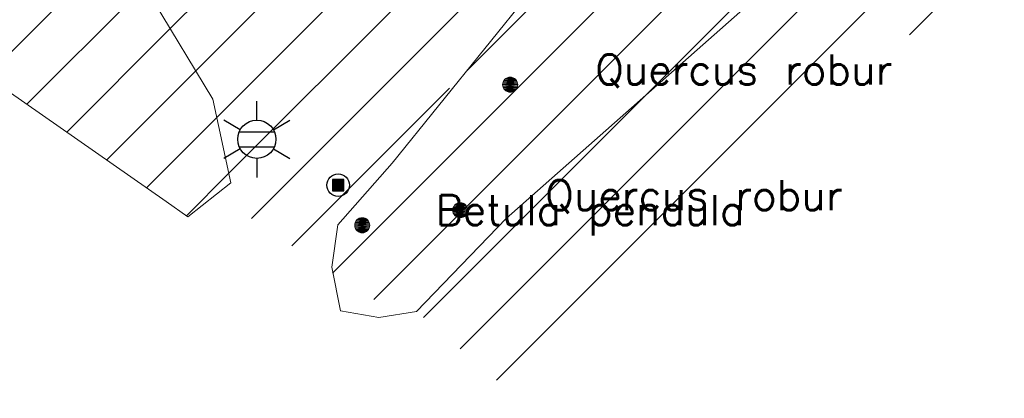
# Model space of a CAD drawing. Header units: metres. Extents: x 102852 to 106916, y 385458 to 392749.
# Tile 8 of 68: x 104476 to 104509, y 385939 to 385952. Entities that reach past the tile are written whole.
import ezdxf
from ezdxf.enums import TextEntityAlignment as Align

# ---------------------------------------------------------------- set-up
doc = ezdxf.new("R2010")
doc.units = ezdxf.units.M
for name, color, linetype, lineweight in [('0-BEPLANTING', 14, 'Continuous', 30), ('0-GRAS OM SPORTVELDEN', 2, 'Continuous', 30), ('B-WE-GR-STRUIK-G', 90, 'Continuous', 13), ('B-WE-IE-MEUBILAIR_WEGMEUBILAIR-S', 7, 'Continuous', 30), ('B-WE-IE-OV-LICHTMAST-S', 40, 'Continuous', 30), ('Bomen', 84, 'Continuous', 0), ('Boomsoort', 10, 'Continuous', 0)]:
    doc.layers.add(name, color=color, linetype=linetype, lineweight=lineweight)
doc.styles.add('NLCS-ISO', font='NLCS-ISO.ttf')
doc.styles.add('Style-txt', font='txt.shx')
pattern_1 = [(45, (0, 0), (-1.122532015, 1.122532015), [])]

# ---------------------------------------------------------------- blocks, each defined once
blk = doc.blocks.new('B-SIE-WEG_LICHTMAST-SO_2')
at = {"ltscale": 0.1}
for p, q in [((0, 1.266), (0, 2.531)), ((-1.096, 0.633), (-2.192, 1.266)), ((1.096, 0.633), (2.192, 1.266)), ((-1.096, -0.633), (-2.192, -1.266)), ((1.096, -0.633), (2.192, -1.266)), ((0, -1.266), (0, -2.531))]:
    blk.add_line(p, q, dxfattribs=at)
at = {"flags": 128}
for points in [[(-1.163, 0.5), (1.163, 0.5)], [(-1.163, -0.5), (1.163, -0.5)]]:
    blk.add_lwpolyline(points, dxfattribs=at)
at = {"ltscale": 0.1}
blk.add_circle((0, 0), 1.266, dxfattribs=at)
at = {"style": 'NLCS-ISO'}
blk.add_attdef('TYPE', text='', height=1.8, dxfattribs=at).set_placement((0, 2.531), align=Align.BOTTOM_CENTER)
blk = doc.blocks.new('SIE-WEG_PAAL_VAST_2')
blk.add_hatch(color=256).paths.add_polyline_path([(-0.375, -0.374), (-0.375, 0.374), (0.373, 0.374), (0.373, -0.374)])
blk.add_circle((0, 0), 0.75)
blk.add_3dface([(0.373, 0.374), (-0.375, 0.374), (-0.375, -0.374), (0.373, -0.374)])
at = {"style": 'NLCS-ISO'}
blk.add_attdef('TYPE', (0, 0), '', height=1.75, dxfattribs=at)
blk = doc.blocks.new('MPOLYGON_521')
at = {"layer": 'Bomen', "flags": 128}
for points in [[(104490.654, 385945.736), (104490.649, 385945.687), (104491.149, 385945.687)], [(104490.649, 385945.687), (104490.654, 385945.638), (104491.144, 385945.638)], [(104490.649, 385945.687), (104491.149, 385945.687), (104491.144, 385945.638)], [(104490.668, 385945.783), (104490.654, 385945.736), (104491.144, 385945.736)], [(104490.654, 385945.736), (104491.144, 385945.736), (104491.149, 385945.687)], [(104490.691, 385945.826), (104490.668, 385945.783), (104491.13, 385945.783)], [(104490.668, 385945.783), (104491.13, 385945.783), (104491.144, 385945.736)], [(104490.722, 385945.864), (104490.691, 385945.826), (104491.107, 385945.826)], [(104490.691, 385945.826), (104491.107, 385945.826), (104491.13, 385945.783)], [(104490.76, 385945.895), (104490.722, 385945.864), (104491.076, 385945.864)], [(104490.722, 385945.864), (104491.076, 385945.864), (104491.107, 385945.826)], [(104490.803, 385945.918), (104490.76, 385945.895), (104491.038, 385945.895)], [(104490.76, 385945.895), (104491.038, 385945.895), (104491.076, 385945.864)], [(104490.85, 385945.932), (104490.803, 385945.918), (104490.995, 385945.918)], [(104490.803, 385945.918), (104490.995, 385945.918), (104491.038, 385945.895)], [(104490.899, 385945.937), (104490.85, 385945.932), (104490.948, 385945.932)], [(104490.85, 385945.932), (104490.948, 385945.932), (104490.995, 385945.918)], [(104490.654, 385945.638), (104490.668, 385945.591), (104491.13, 385945.591)], [(104490.654, 385945.638), (104491.144, 385945.638), (104491.13, 385945.591)], [(104490.668, 385945.591), (104490.691, 385945.548), (104491.107, 385945.548)], [(104490.668, 385945.591), (104491.13, 385945.591), (104491.107, 385945.548)], [(104490.691, 385945.548), (104490.722, 385945.51), (104491.076, 385945.51)], [(104490.691, 385945.548), (104491.107, 385945.548), (104491.076, 385945.51)], [(104490.722, 385945.51), (104490.76, 385945.479), (104491.038, 385945.479)], [(104490.722, 385945.51), (104491.076, 385945.51), (104491.038, 385945.479)], [(104490.76, 385945.479), (104490.803, 385945.456), (104490.995, 385945.456)], [(104490.76, 385945.479), (104491.038, 385945.479), (104490.995, 385945.456)], [(104490.803, 385945.456), (104490.85, 385945.442), (104490.948, 385945.442)], [(104490.803, 385945.456), (104490.995, 385945.456), (104490.948, 385945.442)], [(104490.85, 385945.442), (104490.948, 385945.442), (104490.899, 385945.437)]]:
    blk.add_lwpolyline(points, close=True, dxfattribs=at)
at = {"layer": 'Bomen', "color": 74, "true_color": 0x55aa00, "flags": 128}
for points in [[(104490.649, 385945.687), (104490.654, 385945.736)], [(104490.654, 385945.638), (104490.649, 385945.687)], [(104490.654, 385945.736), (104490.668, 385945.783)], [(104490.668, 385945.783), (104490.691, 385945.826)], [(104490.691, 385945.826), (104490.722, 385945.864)], [(104490.722, 385945.864), (104490.76, 385945.895)], [(104490.76, 385945.895), (104490.803, 385945.918)], [(104490.803, 385945.918), (104490.85, 385945.932)], [(104490.85, 385945.932), (104490.899, 385945.937)], [(104490.899, 385945.937), (104490.948, 385945.932)], [(104490.948, 385945.932), (104490.995, 385945.918)], [(104490.995, 385945.918), (104491.038, 385945.895)], [(104491.038, 385945.895), (104491.076, 385945.864)], [(104491.076, 385945.864), (104491.107, 385945.826)], [(104491.107, 385945.826), (104491.13, 385945.783)], [(104491.13, 385945.783), (104491.144, 385945.736)], [(104491.144, 385945.736), (104491.149, 385945.687)], [(104491.149, 385945.687), (104491.144, 385945.638)], [(104490.668, 385945.591), (104490.654, 385945.638)], [(104490.691, 385945.548), (104490.668, 385945.591)], [(104490.722, 385945.51), (104490.691, 385945.548)], [(104490.76, 385945.479), (104490.722, 385945.51)], [(104490.803, 385945.456), (104490.76, 385945.479)], [(104490.85, 385945.442), (104490.803, 385945.456)], [(104490.899, 385945.437), (104490.85, 385945.442)], [(104490.948, 385945.442), (104490.899, 385945.437)], [(104490.995, 385945.456), (104490.948, 385945.442)], [(104491.038, 385945.479), (104490.995, 385945.456)], [(104491.076, 385945.51), (104491.038, 385945.479)], [(104491.107, 385945.548), (104491.076, 385945.51)], [(104491.13, 385945.591), (104491.107, 385945.548)], [(104491.144, 385945.638), (104491.13, 385945.591)]]:
    blk.add_lwpolyline(points, dxfattribs=at)
at = {"layer": 'Bomen'}
for points in [[(104490.654, 385945.736), (104490.649, 385945.687), (104491.149, 385945.687)], [(104490.668, 385945.783), (104490.654, 385945.736), (104491.144, 385945.736)], [(104490.654, 385945.736), (104491.144, 385945.736), (104491.149, 385945.687)], [(104490.691, 385945.826), (104490.668, 385945.783), (104491.13, 385945.783)], [(104490.668, 385945.783), (104491.13, 385945.783), (104491.144, 385945.736)], [(104490.722, 385945.864), (104490.691, 385945.826), (104491.107, 385945.826)], [(104490.691, 385945.826), (104491.107, 385945.826), (104491.13, 385945.783)], [(104490.76, 385945.895), (104490.722, 385945.864), (104491.076, 385945.864)], [(104490.722, 385945.864), (104491.076, 385945.864), (104491.107, 385945.826)], [(104490.803, 385945.918), (104490.76, 385945.895), (104491.038, 385945.895)], [(104490.76, 385945.895), (104491.038, 385945.895), (104491.076, 385945.864)], [(104490.85, 385945.932), (104490.803, 385945.918), (104490.995, 385945.918)], [(104490.803, 385945.918), (104490.995, 385945.918), (104491.038, 385945.895)], [(104490.899, 385945.937), (104490.85, 385945.932), (104490.948, 385945.932)], [(104490.85, 385945.932), (104490.948, 385945.932), (104490.995, 385945.918)]]:
    blk.add_solid(points, dxfattribs=at)
at = {"layer": 'Bomen', "extrusion": (0, 0, -1)}
for points in [[(-104490.649, 385945.687), (-104490.654, 385945.638), (-104491.144, 385945.638)], [(-104490.649, 385945.687), (-104491.149, 385945.687), (-104491.144, 385945.638)], [(-104490.654, 385945.638), (-104490.668, 385945.591), (-104491.13, 385945.591)], [(-104490.654, 385945.638), (-104491.144, 385945.638), (-104491.13, 385945.591)], [(-104490.668, 385945.591), (-104490.691, 385945.548), (-104491.107, 385945.548)], [(-104490.668, 385945.591), (-104491.13, 385945.591), (-104491.107, 385945.548)], [(-104490.691, 385945.548), (-104490.722, 385945.51), (-104491.076, 385945.51)], [(-104490.691, 385945.548), (-104491.107, 385945.548), (-104491.076, 385945.51)], [(-104490.722, 385945.51), (-104490.76, 385945.479), (-104491.038, 385945.479)], [(-104490.722, 385945.51), (-104491.076, 385945.51), (-104491.038, 385945.479)], [(-104490.76, 385945.479), (-104490.803, 385945.456), (-104490.995, 385945.456)], [(-104490.76, 385945.479), (-104491.038, 385945.479), (-104490.995, 385945.456)], [(-104490.803, 385945.456), (-104490.85, 385945.442), (-104490.948, 385945.442)], [(-104490.803, 385945.456), (-104490.995, 385945.456), (-104490.948, 385945.442)], [(-104490.85, 385945.442), (-104490.948, 385945.442), (-104490.899, 385945.437)]]:
    blk.add_solid(points, dxfattribs=at)
blk = doc.blocks.new('MPOLYGON_591')
at = {"layer": 'Bomen', "flags": 128}
for points in [[(104487.473, 385945.367), (104487.442, 385945.329), (104487.858, 385945.329)], [(104487.511, 385945.398), (104487.473, 385945.367), (104487.827, 385945.367)], [(104487.473, 385945.367), (104487.827, 385945.367), (104487.858, 385945.329)], [(104487.554, 385945.421), (104487.511, 385945.398), (104487.789, 385945.398)], [(104487.511, 385945.398), (104487.789, 385945.398), (104487.827, 385945.367)], [(104487.601, 385945.435), (104487.554, 385945.421), (104487.746, 385945.421)], [(104487.554, 385945.421), (104487.746, 385945.421), (104487.789, 385945.398)], [(104487.65, 385945.44), (104487.601, 385945.435), (104487.699, 385945.435)], [(104487.601, 385945.435), (104487.699, 385945.435), (104487.746, 385945.421)], [(104487.405, 385945.239), (104487.4, 385945.19), (104487.9, 385945.19)], [(104487.4, 385945.19), (104487.405, 385945.141), (104487.895, 385945.141)], [(104487.4, 385945.19), (104487.9, 385945.19), (104487.895, 385945.141)], [(104487.419, 385945.286), (104487.405, 385945.239), (104487.895, 385945.239)], [(104487.405, 385945.239), (104487.895, 385945.239), (104487.9, 385945.19)], [(104487.405, 385945.141), (104487.419, 385945.094), (104487.881, 385945.094)], [(104487.405, 385945.141), (104487.895, 385945.141), (104487.881, 385945.094)], [(104487.442, 385945.329), (104487.419, 385945.286), (104487.881, 385945.286)], [(104487.419, 385945.286), (104487.881, 385945.286), (104487.895, 385945.239)], [(104487.419, 385945.094), (104487.442, 385945.051), (104487.858, 385945.051)], [(104487.419, 385945.094), (104487.881, 385945.094), (104487.858, 385945.051)], [(104487.442, 385945.329), (104487.858, 385945.329), (104487.881, 385945.286)], [(104487.442, 385945.051), (104487.473, 385945.013), (104487.827, 385945.013)], [(104487.442, 385945.051), (104487.858, 385945.051), (104487.827, 385945.013)], [(104487.473, 385945.013), (104487.511, 385944.982), (104487.789, 385944.982)], [(104487.473, 385945.013), (104487.827, 385945.013), (104487.789, 385944.982)], [(104487.511, 385944.982), (104487.554, 385944.959), (104487.746, 385944.959)], [(104487.511, 385944.982), (104487.789, 385944.982), (104487.746, 385944.959)], [(104487.554, 385944.959), (104487.601, 385944.945), (104487.699, 385944.945)], [(104487.554, 385944.959), (104487.746, 385944.959), (104487.699, 385944.945)], [(104487.601, 385944.945), (104487.699, 385944.945), (104487.65, 385944.94)]]:
    blk.add_lwpolyline(points, close=True, dxfattribs=at)
at = {"layer": 'Bomen', "color": 74, "true_color": 0x55aa00, "flags": 128}
for points in [[(104487.442, 385945.329), (104487.473, 385945.367)], [(104487.473, 385945.367), (104487.511, 385945.398)], [(104487.511, 385945.398), (104487.554, 385945.421)], [(104487.554, 385945.421), (104487.601, 385945.435)], [(104487.601, 385945.435), (104487.65, 385945.44)], [(104487.65, 385945.44), (104487.699, 385945.435)], [(104487.699, 385945.435), (104487.746, 385945.421)], [(104487.746, 385945.421), (104487.789, 385945.398)], [(104487.789, 385945.398), (104487.827, 385945.367)], [(104487.827, 385945.367), (104487.858, 385945.329)], [(104487.4, 385945.19), (104487.405, 385945.239)], [(104487.405, 385945.141), (104487.4, 385945.19)], [(104487.405, 385945.239), (104487.419, 385945.286)], [(104487.419, 385945.094), (104487.405, 385945.141)], [(104487.419, 385945.286), (104487.442, 385945.329)], [(104487.442, 385945.051), (104487.419, 385945.094)], [(104487.473, 385945.013), (104487.442, 385945.051)], [(104487.511, 385944.982), (104487.473, 385945.013)], [(104487.827, 385945.013), (104487.789, 385944.982)], [(104487.858, 385945.051), (104487.827, 385945.013)], [(104487.858, 385945.329), (104487.881, 385945.286)], [(104487.881, 385945.094), (104487.858, 385945.051)], [(104487.881, 385945.286), (104487.895, 385945.239)], [(104487.895, 385945.141), (104487.881, 385945.094)], [(104487.895, 385945.239), (104487.9, 385945.19)], [(104487.9, 385945.19), (104487.895, 385945.141)], [(104487.554, 385944.959), (104487.511, 385944.982)], [(104487.601, 385944.945), (104487.554, 385944.959)], [(104487.65, 385944.94), (104487.601, 385944.945)], [(104487.699, 385944.945), (104487.65, 385944.94)], [(104487.746, 385944.959), (104487.699, 385944.945)], [(104487.789, 385944.982), (104487.746, 385944.959)]]:
    blk.add_lwpolyline(points, dxfattribs=at)
at = {"layer": 'Bomen'}
for points in [[(104487.473, 385945.367), (104487.442, 385945.329), (104487.858, 385945.329)], [(104487.511, 385945.398), (104487.473, 385945.367), (104487.827, 385945.367)], [(104487.473, 385945.367), (104487.827, 385945.367), (104487.858, 385945.329)], [(104487.554, 385945.421), (104487.511, 385945.398), (104487.789, 385945.398)], [(104487.511, 385945.398), (104487.789, 385945.398), (104487.827, 385945.367)], [(104487.601, 385945.435), (104487.554, 385945.421), (104487.746, 385945.421)], [(104487.554, 385945.421), (104487.746, 385945.421), (104487.789, 385945.398)], [(104487.65, 385945.44), (104487.601, 385945.435), (104487.699, 385945.435)], [(104487.601, 385945.435), (104487.699, 385945.435), (104487.746, 385945.421)], [(104487.405, 385945.239), (104487.4, 385945.19), (104487.9, 385945.19)], [(104487.419, 385945.286), (104487.405, 385945.239), (104487.895, 385945.239)], [(104487.405, 385945.239), (104487.895, 385945.239), (104487.9, 385945.19)], [(104487.442, 385945.329), (104487.419, 385945.286), (104487.881, 385945.286)], [(104487.419, 385945.286), (104487.881, 385945.286), (104487.895, 385945.239)], [(104487.442, 385945.329), (104487.858, 385945.329), (104487.881, 385945.286)]]:
    blk.add_solid(points, dxfattribs=at)
at = {"layer": 'Bomen', "extrusion": (0, 0, -1)}
for points in [[(-104487.4, 385945.19), (-104487.405, 385945.141), (-104487.895, 385945.141)], [(-104487.4, 385945.19), (-104487.9, 385945.19), (-104487.895, 385945.141)], [(-104487.405, 385945.141), (-104487.419, 385945.094), (-104487.881, 385945.094)], [(-104487.405, 385945.141), (-104487.895, 385945.141), (-104487.881, 385945.094)], [(-104487.419, 385945.094), (-104487.442, 385945.051), (-104487.858, 385945.051)], [(-104487.419, 385945.094), (-104487.881, 385945.094), (-104487.858, 385945.051)], [(-104487.442, 385945.051), (-104487.473, 385945.013), (-104487.827, 385945.013)], [(-104487.442, 385945.051), (-104487.858, 385945.051), (-104487.827, 385945.013)], [(-104487.473, 385945.013), (-104487.511, 385944.982), (-104487.789, 385944.982)], [(-104487.473, 385945.013), (-104487.827, 385945.013), (-104487.789, 385944.982)], [(-104487.511, 385944.982), (-104487.554, 385944.959), (-104487.746, 385944.959)], [(-104487.511, 385944.982), (-104487.789, 385944.982), (-104487.746, 385944.959)], [(-104487.554, 385944.959), (-104487.601, 385944.945), (-104487.699, 385944.945)], [(-104487.554, 385944.959), (-104487.746, 385944.959), (-104487.699, 385944.945)], [(-104487.601, 385944.945), (-104487.699, 385944.945), (-104487.65, 385944.94)]]:
    blk.add_solid(points, dxfattribs=at)
blk = doc.blocks.new('MPOLYGON_592')
at = {"layer": 'Bomen', "flags": 128}
for points in [[(104492.32, 385949.941), (104492.305, 385949.894), (104492.796, 385949.894)], [(104492.343, 385949.984), (104492.32, 385949.941), (104492.782, 385949.941)], [(104492.32, 385949.941), (104492.782, 385949.941), (104492.796, 385949.894)], [(104492.374, 385950.022), (104492.343, 385949.984), (104492.759, 385949.984)], [(104492.343, 385949.984), (104492.759, 385949.984), (104492.782, 385949.941)], [(104492.412, 385950.053), (104492.374, 385950.022), (104492.727, 385950.022)], [(104492.374, 385950.022), (104492.727, 385950.022), (104492.759, 385949.984)], [(104492.455, 385950.076), (104492.412, 385950.053), (104492.69, 385950.053)], [(104492.412, 385950.053), (104492.69, 385950.053), (104492.727, 385950.022)], [(104492.502, 385950.091), (104492.455, 385950.076), (104492.646, 385950.076)], [(104492.455, 385950.076), (104492.646, 385950.076), (104492.69, 385950.053)], [(104492.551, 385950.095), (104492.502, 385950.091), (104492.599, 385950.091)], [(104492.502, 385950.091), (104492.599, 385950.091), (104492.646, 385950.076)], [(104492.305, 385949.894), (104492.301, 385949.845), (104492.801, 385949.845)], [(104492.301, 385949.845), (104492.305, 385949.797), (104492.796, 385949.797)], [(104492.301, 385949.845), (104492.801, 385949.845), (104492.796, 385949.797)], [(104492.305, 385949.894), (104492.796, 385949.894), (104492.801, 385949.845)], [(104492.305, 385949.797), (104492.32, 385949.75), (104492.782, 385949.75)], [(104492.305, 385949.797), (104492.796, 385949.797), (104492.782, 385949.75)], [(104492.32, 385949.75), (104492.343, 385949.706), (104492.759, 385949.706)], [(104492.32, 385949.75), (104492.782, 385949.75), (104492.759, 385949.706)], [(104492.343, 385949.706), (104492.374, 385949.669), (104492.727, 385949.669)], [(104492.343, 385949.706), (104492.759, 385949.706), (104492.727, 385949.669)], [(104492.374, 385949.669), (104492.412, 385949.637), (104492.69, 385949.637)], [(104492.374, 385949.669), (104492.727, 385949.669), (104492.69, 385949.637)], [(104492.412, 385949.637), (104492.455, 385949.614), (104492.646, 385949.614)], [(104492.412, 385949.637), (104492.69, 385949.637), (104492.646, 385949.614)], [(104492.455, 385949.614), (104492.502, 385949.6), (104492.599, 385949.6)], [(104492.455, 385949.614), (104492.646, 385949.614), (104492.599, 385949.6)], [(104492.502, 385949.6), (104492.599, 385949.6), (104492.551, 385949.595)]]:
    blk.add_lwpolyline(points, close=True, dxfattribs=at)
at = {"layer": 'Bomen', "color": 74, "true_color": 0x55aa00, "flags": 128}
for points in [[(104492.305, 385949.894), (104492.32, 385949.941)], [(104492.32, 385949.941), (104492.343, 385949.984)], [(104492.343, 385949.984), (104492.374, 385950.022)], [(104492.374, 385950.022), (104492.412, 385950.053)], [(104492.412, 385950.053), (104492.455, 385950.076)], [(104492.455, 385950.076), (104492.502, 385950.091)], [(104492.502, 385950.091), (104492.551, 385950.095)], [(104492.551, 385950.095), (104492.599, 385950.091)], [(104492.599, 385950.091), (104492.646, 385950.076)], [(104492.646, 385950.076), (104492.69, 385950.053)], [(104492.69, 385950.053), (104492.727, 385950.022)], [(104492.727, 385950.022), (104492.759, 385949.984)], [(104492.759, 385949.984), (104492.782, 385949.941)], [(104492.782, 385949.941), (104492.796, 385949.894)], [(104492.301, 385949.845), (104492.305, 385949.894)], [(104492.305, 385949.797), (104492.301, 385949.845)], [(104492.32, 385949.75), (104492.305, 385949.797)], [(104492.343, 385949.706), (104492.32, 385949.75)], [(104492.374, 385949.669), (104492.343, 385949.706)], [(104492.412, 385949.637), (104492.374, 385949.669)], [(104492.455, 385949.614), (104492.412, 385949.637)], [(104492.502, 385949.6), (104492.455, 385949.614)], [(104492.551, 385949.595), (104492.502, 385949.6)], [(104492.599, 385949.6), (104492.551, 385949.595)], [(104492.646, 385949.614), (104492.599, 385949.6)], [(104492.69, 385949.637), (104492.646, 385949.614)], [(104492.727, 385949.669), (104492.69, 385949.637)], [(104492.759, 385949.706), (104492.727, 385949.669)], [(104492.782, 385949.75), (104492.759, 385949.706)], [(104492.796, 385949.797), (104492.782, 385949.75)], [(104492.796, 385949.894), (104492.801, 385949.845)], [(104492.801, 385949.845), (104492.796, 385949.797)]]:
    blk.add_lwpolyline(points, dxfattribs=at)
at = {"layer": 'Bomen'}
for points in [[(104492.32, 385949.941), (104492.305, 385949.894), (104492.796, 385949.894)], [(104492.343, 385949.984), (104492.32, 385949.941), (104492.782, 385949.941)], [(104492.32, 385949.941), (104492.782, 385949.941), (104492.796, 385949.894)], [(104492.374, 385950.022), (104492.343, 385949.984), (104492.759, 385949.984)], [(104492.343, 385949.984), (104492.759, 385949.984), (104492.782, 385949.941)], [(104492.412, 385950.053), (104492.374, 385950.022), (104492.727, 385950.022)], [(104492.374, 385950.022), (104492.727, 385950.022), (104492.759, 385949.984)], [(104492.455, 385950.076), (104492.412, 385950.053), (104492.69, 385950.053)], [(104492.412, 385950.053), (104492.69, 385950.053), (104492.727, 385950.022)], [(104492.502, 385950.091), (104492.455, 385950.076), (104492.646, 385950.076)], [(104492.455, 385950.076), (104492.646, 385950.076), (104492.69, 385950.053)], [(104492.551, 385950.095), (104492.502, 385950.091), (104492.599, 385950.091)], [(104492.502, 385950.091), (104492.599, 385950.091), (104492.646, 385950.076)], [(104492.305, 385949.894), (104492.301, 385949.845), (104492.801, 385949.845)], [(104492.305, 385949.894), (104492.796, 385949.894), (104492.801, 385949.845)]]:
    blk.add_solid(points, dxfattribs=at)
at = {"layer": 'Bomen', "extrusion": (0, 0, -1)}
for points in [[(-104492.301, 385949.845), (-104492.305, 385949.797), (-104492.796, 385949.797)], [(-104492.301, 385949.845), (-104492.801, 385949.845), (-104492.796, 385949.797)], [(-104492.305, 385949.797), (-104492.32, 385949.75), (-104492.782, 385949.75)], [(-104492.305, 385949.797), (-104492.796, 385949.797), (-104492.782, 385949.75)], [(-104492.32, 385949.75), (-104492.343, 385949.706), (-104492.759, 385949.706)], [(-104492.32, 385949.75), (-104492.782, 385949.75), (-104492.759, 385949.706)], [(-104492.343, 385949.706), (-104492.374, 385949.669), (-104492.727, 385949.669)], [(-104492.343, 385949.706), (-104492.759, 385949.706), (-104492.727, 385949.669)], [(-104492.374, 385949.669), (-104492.412, 385949.637), (-104492.69, 385949.637)], [(-104492.374, 385949.669), (-104492.727, 385949.669), (-104492.69, 385949.637)], [(-104492.412, 385949.637), (-104492.455, 385949.614), (-104492.646, 385949.614)], [(-104492.412, 385949.637), (-104492.69, 385949.637), (-104492.646, 385949.614)], [(-104492.455, 385949.614), (-104492.502, 385949.6), (-104492.599, 385949.6)], [(-104492.455, 385949.614), (-104492.646, 385949.614), (-104492.599, 385949.6)], [(-104492.502, 385949.6), (-104492.599, 385949.6), (-104492.551, 385949.595)]]:
    blk.add_solid(points, dxfattribs=at)

msp = doc.modelspace()

# ---------------------------------------------------------------- hatches: boundary and pattern name
at = {"layer": '0-BEPLANTING', "ltscale": 0.2}
h = msp.add_hatch(dxfattribs=at)
h.set_pattern_fill('ANSI31', color=256, scale=0.1, pattern_type=2)
h.set_pattern_definition(pattern_1)
h.paths.add_polyline_path([(104400.793, 386010.593), (104400.247, 386013.36), (104443.393, 386069.283), (104444.573, 386071.362), (104445.738, 386073.399), (104442.606, 386074.732), (104437.588, 386068.837), (104427.402, 386054.705), (104418.473, 386042.488), (104405.378, 386024.637), (104397.101, 386015.566), (104392.327, 386010.752), (104390.631, 386009.056), (104390.023, 386008.241), (104394.928, 386004.578), (104415.152, 385990.792), (104437.155, 385975.952), (104449.574, 385967.584), (104457.457, 385962.218), (104466.325, 385956.215), (104474.124, 385950.881), (104481.156, 385945.976), (104481.876, 385945.474), (104483.3, 385946.597), (104482.702, 385949.368), (104480.727, 385952.631), (104473.335, 385957.377), (104467.572, 385961.685), (104458.619, 385966.855), (104453.438, 385970.17), (104449.969, 385971.879), (104435.983, 385983.014), (104432.495, 385986.331), (104423.595, 385991.91)])
h = msp.add_hatch(dxfattribs=at)
h.set_pattern_fill('ANSI31', color=256, scale=0.1, pattern_type=2)
h.set_pattern_definition(pattern_1)
h.paths.add_polyline_path([(104489.443, 385942.336), (104492.414, 385945.412), (104503.936, 385955.589), (104509.221, 385962.484), (104513.872, 385973.84), (104513.499, 385975.12), (104513.016, 385975.374), (104510.656, 385975.233), (104508.375, 385972.865), (104499.382, 385960.545), (104488.645, 385947.248), (104486.839, 385945.2), (104486.639, 385943.798), (104486.785, 385943.08)])
at = {"layer": '0-GRAS OM SPORTVELDEN', "ltscale": 0.2}
h = msp.add_hatch(dxfattribs=at)
h.set_pattern_fill('ANSI31', color=256, scale=0.1, pattern_type=2)
h.set_pattern_definition(pattern_1)
h.paths.add_polyline_path([(104424.006, 386035.637), (104427.097, 386039.62), (104431.836, 386045.788), (104438.512, 386054.493), (104439.672, 386055.993), (104445.776, 386063.907), (104445.047, 386069.634), (104443.393, 386069.283), (104400.247, 386013.36), (104400.793, 386010.593), (104423.595, 385991.91), (104432.495, 385986.331), (104432.794, 385986.426), (104433.57, 385987.394), (104435.564, 385991.095), (104407.526, 386012.731), (104406.883, 386013.224), (104407.322, 386013.856), (104412.937, 386021.175), (104414.065, 386022.602), (104420.744, 386031.353)])
h.paths.add_polyline_path([(104435.564, 385991.095), (104433.57, 385987.394), (104436.068, 385985.507), (104435.309, 385984.51), (104432.794, 385986.426), (104432.495, 385986.331), (104435.983, 385983.014), (104449.969, 385971.879), (104450.877, 385972.511), (104451.671, 385973.504), (104454.166, 385976.735), (104446.438, 385982.704)])
h.paths.add_polyline_path([(104454.166, 385976.735), (104451.671, 385973.504), (104454.165, 385971.598), (104453.384, 385970.567), (104450.877, 385972.511), (104449.969, 385971.879), (104453.438, 385970.17), (104458.619, 385966.855), (104467.572, 385961.685), (104473.335, 385957.377), (104480.727, 385952.631), (104482.702, 385949.368), (104483.3, 385946.597), (104485.33, 385952.667)])
h.paths.add_polyline_path([(104499.382, 385960.545), (104508.375, 385972.865), (104510.656, 385975.233), (104511.814, 385975.586), (104512.532, 385975.627), (104513.499, 385975.12), (104513.872, 385973.84), (104509.221, 385962.484), (104503.936, 385955.589), (104492.414, 385945.412), (104489.443, 385942.336), (104492.798, 385939.462), (104499.147, 385945.97), (104510.113, 385955.108), (104512.831, 385958.029), (104514.518, 385960.77), (104522.634, 385983.525), (104532.599, 385997.727), (104531.984, 385997.362), (104531.188, 385997.362), (104530.423, 385997.979), (104529.81, 385999.279), (104530.557, 386001.215), (104524.872, 386002.951), (104524.431, 386002.346), (104518.77, 385994.974), (104517.603, 385993.488), (104510.924, 385984.74), (104507.701, 385980.481), (104503.166, 385974.582), (104499.883, 385970.308), (104493.115, 385961.588), (104486.397, 385952.856), (104485.911, 385952.241), (104485.33, 385952.667), (104483.3, 385946.597), (104482.803, 385946.205), (104486.681, 385943.589), (104486.639, 385943.798), (104486.839, 385945.2)])
h.paths.add_polyline_path([(104445.047, 386069.634), (104445.776, 386063.907), (104446.403, 386063.431), (104485.507, 386033.295), (104524.253, 386003.434), (104524.872, 386002.951), (104530.557, 386001.215), (104531.593, 386004.914), (104530.645, 386003.684), (104511.807, 386018.151)])

# ---------------------------------------------------------------- linework, layer by layer
at = {"layer": 'B-WE-GR-STRUIK-G', "flags": 128}
msp.add_lwpolyline([(104488.202, 385942.139), (104489.443, 385942.336), (104492.414, 385945.412), (104503.936, 385955.589), (104509.221, 385962.484), (104513.872, 385973.84), (104513.499, 385975.12), (104512.532, 385975.627), (104511.814, 385975.586), (104510.656, 385975.233), (104508.375, 385972.865), (104499.382, 385960.545), (104488.645, 385947.248), (104486.839, 385945.2), (104486.639, 385943.798), (104486.93, 385942.362)], close=True, dxfattribs=at)
msp.add_lwpolyline([(104474.124, 385950.881), (104481.156, 385945.976), (104481.876, 385945.474), (104483.3, 385946.597), (104482.702, 385949.368), (104480.727, 385952.631), (104473.335, 385957.377)], dxfattribs=at)

# ---------------------------------------------------------------- block references
at = {"layer": 'B-WE-IE-MEUBILAIR_WEGMEUBILAIR-S', "xscale": 0.5, "yscale": 0.5, "zscale": 0.5, "rotation": 360}
msp.add_blockref('SIE-WEG_PAAL_VAST_2', (104486.855, 385946.517), dxfattribs=at)
at = {"layer": 'B-WE-IE-OV-LICHTMAST-S', "xscale": 0.5, "yscale": 0.5, "zscale": 0.5, "rotation": 360}
msp.add_blockref('B-SIE-WEG_LICHTMAST-SO_2', (104484.159, 385948.038), dxfattribs=at)
at = {"layer": 'Bomen', "rotation": 360}
for name in ['MPOLYGON_592', 'MPOLYGON_521', 'MPOLYGON_591']:
    msp.add_blockref(name, (0, 0, 0.134), dxfattribs=at)

# ---------------------------------------------------------------- texts
at = {"layer": 'Boomsoort', "color": 7, "style": 'Style-txt'}
for s, p in [('Quercus robur', (104505.217, 385949.845, 0.134)), ('Quercus robur', (104503.566, 385945.687, 0.134)), ('Betula pendula', (104500.317, 385945.19, 0.134))]:
    msp.add_text(s, height=1, dxfattribs=at).set_placement(p, align=Align.RIGHT)

doc.saveas('drawing.dxf')
